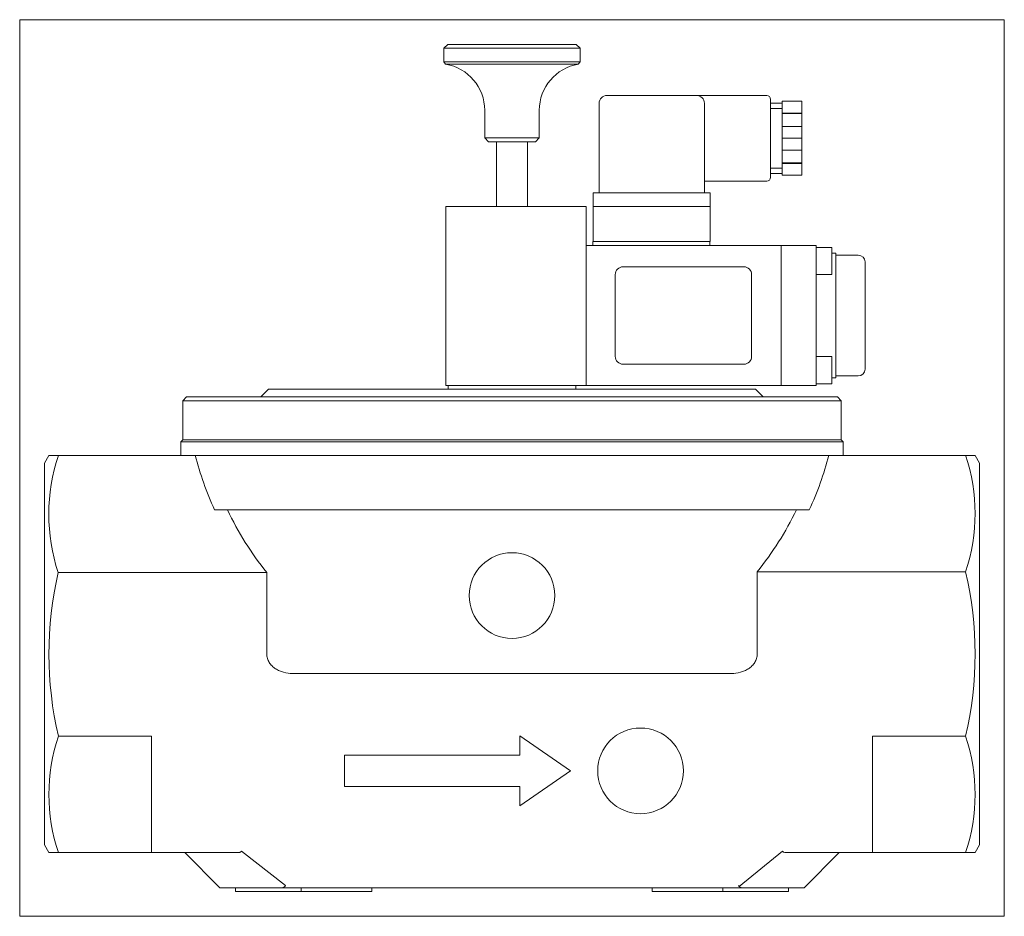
# Model space of a CAD drawing. Extents: x 74 to 326, y 37 to 268.
import ezdxf
from ezdxf.xclip import XClip

# ---------------------------------------------------------------- set-up
doc = ezdxf.new("R2010")
doc.units = 0
doc.header["$LTSCALE"] = 25.4
doc.header["$MEASUREMENT"] = 0
doc.header["$XCLIPFRAME"] = 2
doc.layers.get('0').update_dxf_attribs({"linetype": 'CONTINUOUS'})
for name, color, linetype in [('COKÓŁ_GNIAZDA_WT', 7, 'CONTINUOUS'), ('DV1_DOMYŚLNE', 7, 'CONTINUOUS'), ('IMBUSM4X65', 7, 'CONTINUOUS'), ('NALEPKA_35X25', 7, 'CONTINUOUS'), ('OBUDOWA', 7, 'CONTINUOUS'), ('USZCZELKA', 7, 'CONTINUOUS'), ('USZCZELKA_COKOŁU', 7, 'CONTINUOUS'), ('WA_053_01_01BEZ_', 7, 'CONTINUOUS'), ('WA_102_01_00_011', 7, 'CONTINUOUS'), ('WA_102_01_00_013', 7, 'CONTINUOUS'), ('WA_108_01_00_003', 7, 'CONTINUOUS'), ('WA_108_01_00_005', 7, 'CONTINUOUS'), ('WA_209_01_00_003', 7, 'CONTINUOUS'), ('WA_209_01_00_007', 7, 'CONTINUOUS'), ('WA_209_02_00_007', 7, 'CONTINUOUS'), ('ŚRUBA_DŁAWIKA', 7, 'CONTINUOUS')]:
    doc.layers.add(name, color=color, linetype=linetype)

# ---------------------------------------------------------------- blocks, each defined once
blk = doc.blocks.new('SE1')
at = {"layer": 'COKÓŁ_GNIAZDA_WT', "color": 7, "linetype": 'CONTINUOUS', "lineweight": 0}
for p, q in [((220.95, 219.6), (220.95, 210.6)), ((224.45, 219.6), (224.95, 219.6)), ((224.95, 219.6), (246.95, 219.6)), ((246.95, 219.6), (247.45, 219.6)), ((250.95, 219.6), (250.95, 210.6)), ((220.95, 210.6), (224.95, 210.6)), ((224.95, 210.6), (246.95, 210.6)), ((246.95, 210.6), (250.95, 210.6))]:
    blk.add_line(p, q, dxfattribs=at)
at = {"layer": 'DV1_DOMYŚLNE', "color": 7, "linetype": 'CONTINUOUS', "lineweight": 0}
for p, q in [((130.64, 54.12), (141.96, 45.24)), ((269.52, 54.12), (258.35, 44.99))]:
    blk.add_line(p, q, dxfattribs=at)
at = {"layer": 'IMBUSM4X65', "color": 7, "linetype": 'CONTINUOUS', "lineweight": 0}
for p, q in [((282.18, 209.1), (278.18, 209.1)), ((282.18, 202.1), (282.18, 209.1)), ((278.18, 202.1), (282.18, 202.1)), ((282.18, 181.1), (278.18, 181.1)), ((282.18, 181.1), (282.18, 174.1)), ((278.18, 174.1), (282.18, 174.1))]:
    blk.add_line(p, q, dxfattribs=at)
at = {"layer": 'NALEPKA_35X25', "color": 7, "linetype": 'CONTINUOUS', "lineweight": 0}
for p, q in [((259.58, 204.1), (228.58, 204.1)), ((226.58, 202.1), (226.58, 181.1)), ((261.58, 181.1), (261.58, 202.1)), ((228.58, 179.1), (259.58, 179.1))]:
    blk.add_line(p, q, dxfattribs=at)
for centre, start, end in [((228.58, 202.1), 90, 180), ((259.58, 202.1), 0, 90), ((228.58, 181.1), 180, 270), ((259.58, 181.1), 270, 360)]:
    blk.add_arc(centre, 2, start, end, dxfattribs=at)
at = {"layer": 'OBUDOWA', "color": 7, "linetype": 'CONTINUOUS', "lineweight": 0}
for p, q in [((224.45, 248.1), (247.45, 248.1)), ((265.45, 248.1), (247.45, 248.1)), ((222.45, 223.1), (222.45, 246.1)), ((249.45, 246.1), (249.45, 223.1)), ((266.45, 227.1), (266.45, 247.1)), ((249.45, 226.1), (265.45, 226.1))]:
    blk.add_line(p, q, dxfattribs=at)
for centre, radius, start, end in [((224.45, 246.1), 2, 90, 180), ((247.45, 246.1), 2, 0, 90), ((265.45, 247.1), 1, 0, 90), ((265.45, 227.1), 1, 270, 360)]:
    blk.add_arc(centre, radius, start, end, dxfattribs=at)
at = {"layer": 'USZCZELKA', "color": 7, "linetype": 'CONTINUOUS', "lineweight": 0}
for p, q in [((220.95, 223.1), (220.95, 219.6)), ((220.95, 223.1), (224.45, 223.1)), ((224.45, 223.1), (247.45, 223.1)), ((247.45, 223.1), (250.95, 223.1)), ((250.95, 223.1), (250.95, 219.6)), ((220.95, 219.6), (224.45, 219.6)), ((224.45, 219.6), (247.45, 219.6)), ((247.45, 219.6), (250.95, 219.6))]:
    blk.add_line(p, q, dxfattribs=at)
at = {"layer": 'USZCZELKA_COKOŁU', "color": 7, "linetype": 'CONTINUOUS', "lineweight": 0}
for p, q in [((220.83, 209.6), (220.83, 210.6)), ((220.83, 210.6), (224.83, 210.6)), ((250.83, 209.6), (250.83, 210.6))]:
    blk.add_line(p, q, dxfattribs=at)
at = {"layer": 'WA_053_01_01BEZ_', "color": 7, "linetype": 'CONTINUOUS', "lineweight": 0}
for p, q in [((115.58, 159.7), (115.08, 159.2)), ((115.08, 159.2), (115.08, 155.7)), ((285.08, 159.2), (115.08, 159.2)), ((115.58, 159.7), (284.58, 159.7)), ((285.08, 159.2), (284.58, 159.7)), ((285.08, 155.7), (285.08, 159.2)), ((81.23, 155.7), (80.08, 153.7)), ((83.66, 155.7), (81.23, 155.7)), ((117.75, 155.7), (83.66, 155.7)), ((117.75, 155.7), (282.41, 155.7)), ((282.41, 155.7), (316.5, 155.7)), ((316.5, 155.7), (318.92, 155.7)), ((320.08, 153.7), (318.92, 155.7)), ((80.08, 153.7), (80.08, 55.7)), ((320.08, 153.7), (320.08, 55.7)), ((123.73, 141.7), (276.38, 141.7)), ((137.15, 125.62), (83.61, 125.62)), ((137.15, 125.62), (137.15, 104.7)), ((263.01, 125.83), (316.5, 125.83)), ((263.01, 104.7), (263.01, 125.83)), ((256.43, 99.7), (143.73, 99.7)), ((107.58, 83.58), (83.66, 83.58)), ((107.58, 83.58), (107.58, 58.7)), ((202.08, 83.7), (215.08, 74.7)), ((202.08, 78.7), (202.08, 83.7)), ((292.58, 58.7), (292.58, 83.58)), ((292.58, 83.58), (316.5, 83.58)), ((157.08, 78.7), (202.08, 78.7)), ((157.08, 70.7), (157.08, 78.7)), ((215.08, 74.7), (202.08, 65.7)), ((202.08, 70.7), (157.08, 70.7)), ((202.08, 65.7), (202.08, 70.7)), ((107.58, 53.7), (107.58, 58.7)), ((292.58, 58.7), (292.58, 53.7)), ((80.08, 55.7), (81.23, 53.7)), ((318.92, 53.7), (320.08, 55.7)), ((83.66, 53.7), (81.23, 53.7)), ((107.58, 53.7), (83.66, 53.7)), ((129.79, 53.7), (107.58, 53.7)), ((116.08, 53.7), (125.08, 44.7)), ((292.58, 53.7), (270.36, 53.7)), ((275.08, 44.7), (284.08, 53.7)), ((292.58, 53.7), (316.5, 53.7)), ((316.5, 53.7), (318.92, 53.7)), ((140.84, 44.7), (125.08, 44.7)), ((129.08, 44.7), (129.08, 43.7)), ((146, 43.7), (129.08, 43.7)), ((146, 44.7), (140.84, 44.7)), ((146, 43.7), (146, 44.7)), ((146, 44.7), (164.08, 44.7)), ((164.08, 43.7), (146, 43.7)), ((164.08, 43.7), (164.08, 44.7)), ((236.08, 44.7), (164.08, 44.7)), ((236.08, 44.7), (254.16, 44.7)), ((236.08, 43.7), (236.08, 44.7)), ((254.16, 43.7), (236.08, 43.7)), ((254.16, 43.7), (254.16, 44.7)), ((259.32, 44.7), (254.16, 44.7)), ((271.08, 43.7), (254.16, 43.7)), ((275.08, 44.7), (259.32, 44.7)), ((271.08, 43.7), (271.08, 44.7))]:
    blk.add_line(p, q, dxfattribs=at)
for centre in [(200.08, 119.7), (233.08, 74.7)]:
    blk.add_circle(centre, 11, dxfattribs=at)
for centre, radius, start, end in [((128.94, 140.59), 47.74, 161.5439, 198.2802), ((200.08, 176.83), 84, 335.2819, 345.4345), ((271.47, 140.77), 47.45, 341.6491, 18.3509), ((200.08, 176.83), 81, 320.9772, 334.3012), ((174.64, 104.7), 93.4, 167.0568, 193.069), ((225.46, 104.7), 93.46, 346.936, 13.064), ((128.69, 68.64), 47.45, 161.6491, 198.3509), ((271.47, 68.64), 47.45, 341.6491, 18.3509)]:
    blk.add_arc(centre, radius, start, end, dxfattribs=at)
for major_axis, start_param, end_param in [((0, -84.59), 4.966605, 5.142521), ((0, -81.57), 5.159581, 5.393465)]:
    blk.add_ellipse((200.08, 176.98), major_axis=major_axis, ratio=0.993025, start_param=start_param, end_param=end_param, dxfattribs=at)
for points, knots in [([(143.73, 99.7), (142.96, 99.7), (142.21, 99.8), (141.11, 100.1), (140.74, 100.22), (140.05, 100.53), (139.71, 100.71), (139.24, 101.02), (139.08, 101.14), (138.78, 101.38), (138.64, 101.5), (138.37, 101.77), (138.24, 101.91), (138, 102.21), (137.89, 102.37), (137.59, 102.85), (137.43, 103.2), (137.21, 103.94), (137.15, 104.32), (137.15, 104.7)], [0, 0, 0, 0, 0.25, 0.25, 0.375, 0.375, 0.5, 0.5, 0.5625, 0.5625, 0.625, 0.625, 0.6875, 0.6875, 0.75, 0.75, 0.875, 0.875, 1, 1, 1, 1]), ([(263.01, 104.7), (263.01, 104.32), (262.95, 103.94), (262.79, 103.39), (262.72, 103.21), (262.56, 102.86), (262.47, 102.7), (262.17, 102.21), (261.92, 101.91), (261.52, 101.51), (261.37, 101.38), (261.08, 101.14), (260.92, 101.02), (260.44, 100.71), (260.11, 100.53), (259.41, 100.22), (259.05, 100.1), (257.95, 99.8), (257.19, 99.7), (256.43, 99.7)], [0, 0, 0, 0, 0.125, 0.125, 0.1875, 0.1875, 0.25, 0.25, 0.375, 0.375, 0.4375, 0.4375, 0.5, 0.5, 0.625, 0.625, 0.75, 0.75, 1, 1, 1, 1]), ([(130.64, 54.12), (130.58, 53.97), (130.48, 53.87), (130.26, 53.77), (130.17, 53.74), (129.99, 53.71), (129.9, 53.7), (129.79, 53.7)], [0, 0, 0, 0, 0.5, 0.5, 0.75, 0.75, 1, 1, 1, 1]), ([(270.36, 53.7), (270.16, 53.7), (269.98, 53.73), (269.76, 53.83), (269.69, 53.88), (269.59, 53.99), (269.55, 54.05), (269.52, 54.12)], [0, 0, 0, 0, 0.5, 0.5, 0.75, 0.75, 1, 1, 1, 1]), ([(140.84, 44.7), (141.11, 44.7), (141.35, 44.74), (141.75, 44.91), (141.9, 45.04), (141.96, 45.24)], [0, 0, 0, 0, 0.5, 0.5, 1, 1, 1, 1]), ([(258.19, 45.24), (258.26, 45.04), (258.41, 44.91), (258.8, 44.74), (259.04, 44.7), (259.32, 44.7)], [0, 0, 0, 0, 0.5, 0.5, 1, 1, 1, 1])]:
    blk.add_open_spline(points, degree=3, knots=knots, dxfattribs=at)
at = {"layer": 'WA_102_01_00_011', "color": 7, "linetype": 'CONTINUOUS', "lineweight": 0}
for p, q in [((183.58, 261.2), (182.58, 260.2)), ((216.58, 261.2), (183.58, 261.2)), ((217.58, 260.2), (216.58, 261.2)), ((182.58, 260.2), (182.58, 256.69)), ((217.58, 260.2), (182.58, 260.2)), ((217.58, 256.69), (217.58, 260.2)), ((217.58, 256.69), (182.58, 256.69)), ((182.58, 256.69), (183.05, 256.13)), ((217.1, 256.13), (183.05, 256.13)), ((217.1, 256.13), (217.58, 256.69)), ((193.08, 244.3), (193.08, 237.2)), ((207.08, 237.2), (207.08, 244.3)), ((207.08, 237.2), (193.08, 237.2)), ((193.08, 237.2), (194.08, 236.2)), ((206.08, 236.2), (194.08, 236.2)), ((206.08, 236.2), (207.08, 237.2))]:
    blk.add_line(p, q, dxfattribs=at)
for centre, start, end in [((181.08, 244.3), 0, 80.5333), ((219.08, 244.3), 99.4667, 180)]:
    blk.add_arc(centre, 12, start, end, dxfattribs=at)
at = {"layer": 'WA_102_01_00_013', "color": 7, "linetype": 'CONTINUOUS', "lineweight": 0}
for p, q in [((183.08, 219.6), (219.08, 219.6)), ((183.08, 219.6), (183.08, 173.6)), ((219.08, 219.6), (219.08, 173.6)), ((219.08, 173.6), (183.08, 173.6)), ((183.68, 173.6), (183.68, 172.7)), ((216.48, 172.7), (216.48, 173.6))]:
    blk.add_line(p, q, dxfattribs=at)
at = {"layer": 'WA_108_01_00_003', "color": 7, "linetype": 'CONTINUOUS', "lineweight": 0}
for p, q in [((196.08, 236.2), (196.08, 219.6)), ((204.08, 236.2), (204.08, 219.6))]:
    blk.add_line(p, q, dxfattribs=at)
at = {"layer": 'WA_108_01_00_005', "color": 7, "linetype": 'CONTINUOUS', "lineweight": 0}
for p, q in [((137.58, 172.7), (135.58, 170.7)), ((262.58, 172.7), (137.58, 172.7)), ((264.58, 170.7), (262.58, 172.7)), ((116.58, 170.7), (115.58, 169.7)), ((284.58, 169.7), (115.58, 169.7)), ((115.58, 169.7), (115.58, 159.7)), ((116.58, 170.7), (283.58, 170.7)), ((284.58, 169.7), (283.58, 170.7)), ((284.58, 159.7), (284.58, 169.7)), ((115.58, 159.7), (284.58, 159.7))]:
    blk.add_line(p, q, dxfattribs=at)
at = {"layer": 'WA_209_01_00_003', "color": 7, "linetype": 'CONTINUOUS', "lineweight": 0}
for p, q in [((278.18, 209.6), (269.18, 209.6)), ((269.18, 173.6), (269.18, 209.6)), ((278.18, 173.6), (278.18, 209.6)), ((283.18, 207.6), (282.18, 207.6)), ((283.18, 175.6), (283.18, 207.6)), ((282.18, 175.6), (283.18, 175.6)), ((278.18, 173.6), (269.18, 173.6))]:
    blk.add_line(p, q, dxfattribs=at)
at = {"layer": 'WA_209_01_00_007', "color": 7, "linetype": 'CONTINUOUS', "lineweight": 0}
for p, q in [((288.93, 207.1), (283.18, 207.1)), ((290.68, 177.85), (290.68, 205.35)), ((283.18, 176.1), (288.93, 176.1))]:
    blk.add_line(p, q, dxfattribs=at)
for centre, start, end in [((288.93, 205.35), 0, 90), ((288.93, 177.85), 270, 360)]:
    blk.add_arc(centre, 1.75, start, end, dxfattribs=at)
at = {"layer": 'WA_209_02_00_007', "color": 7, "linetype": 'CONTINUOUS', "lineweight": 0}
for p, q in [((219.08, 209.6), (269.18, 209.6)), ((219.08, 173.6), (219.08, 209.6)), ((269.18, 173.6), (269.18, 209.6)), ((219.08, 173.6), (269.18, 173.6))]:
    blk.add_line(p, q, dxfattribs=at)
at = {"layer": 'ŚRUBA_DŁAWIKA', "color": 7, "linetype": 'CONTINUOUS', "lineweight": 0}
for p, q in [((269.45, 246.1), (266.45, 246.1)), ((269.45, 246.6), (269.45, 243.58)), ((274.45, 246.6), (269.45, 246.6)), ((274.45, 246.6), (274.45, 243.58)), ((266.45, 244.75), (269.45, 244.75)), ((274.45, 243.58), (269.45, 243.58)), ((269.45, 243.58), (269.45, 243.43)), ((269.45, 243.43), (274.45, 243.43)), ((269.45, 243.43), (269.45, 240.12)), ((274.45, 243.58), (274.45, 243.43)), ((274.45, 243.43), (274.45, 240.12)), ((269.45, 240.12), (269.45, 237.1)), ((269.45, 240.12), (274.45, 240.12)), ((274.45, 240.12), (274.45, 237.1)), ((269.45, 237.1), (269.45, 234.08)), ((274.45, 237.1), (269.45, 237.1)), ((274.45, 237.1), (274.45, 234.08)), ((274.45, 234.08), (269.45, 234.08)), ((269.45, 234.08), (269.45, 230.77)), ((274.45, 234.08), (274.45, 230.77)), ((269.45, 230.77), (269.45, 230.62)), ((269.45, 230.77), (274.45, 230.77)), ((269.45, 230.62), (269.45, 227.6)), ((269.45, 230.62), (274.45, 230.62)), ((274.45, 230.77), (274.45, 230.62)), ((274.45, 230.62), (274.45, 227.6)), ((266.45, 229.46), (269.45, 229.46)), ((266.45, 228.1), (269.45, 228.1)), ((274.45, 227.6), (269.45, 227.6))]:
    blk.add_line(p, q, dxfattribs=at)

msp = doc.modelspace()

# ---------------------------------------------------------------- block references
at = {"color": 0, "lineweight": 0}
ref = msp.add_blockref('SE1', (0, 0), dxfattribs=at)
XClip(ref).set_block_clipping_path([(73.7283985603, 37.3527479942), (326.4283931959, 267.5527491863)])
ref.dxf.unprotected_set("ltscale", 0)

doc.saveas('drawing.dxf')
